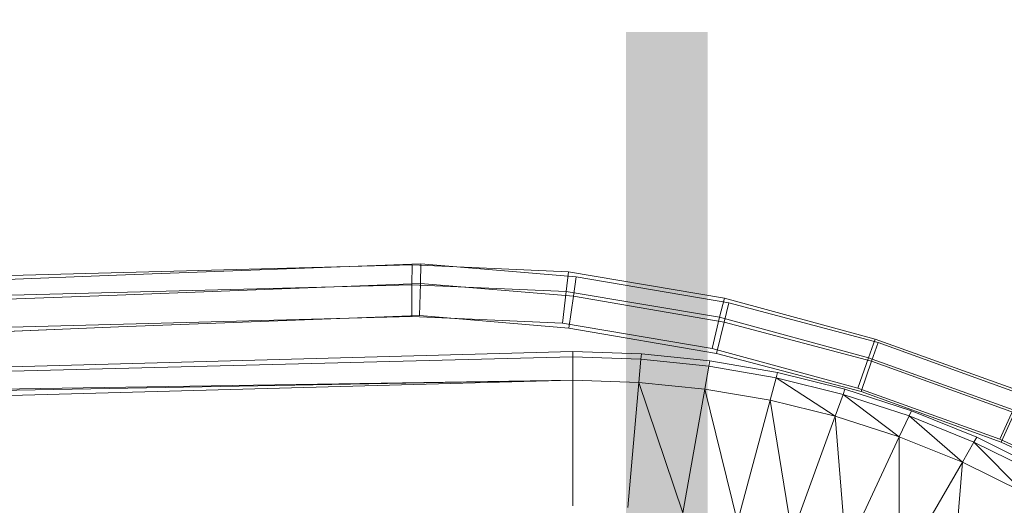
# Model space of a CAD drawing. Header units: metres. Extents: x 391.1 to 427.5, y 12.8 to 28.4.
# Tile 165 of 234: x 407.769 to 407.98, y 26.588 to 26.692. Entities that reach past the tile are written whole.
import ezdxf

# ---------------------------------------------------------------- set-up
doc = ezdxf.new("R2010")
doc.units = ezdxf.units.M
doc.layers.add('A-DETL-____-MBND', color=7, linetype='Continuous', lineweight=18)
doc.layers.add('E-LITE-EQPM-IDEN', color=7, linetype='Continuous', lineweight=30)
doc.styles.add('Tahoma_4', font='tahoma.ttf', dxfattribs={"height": 0.15})

# ---------------------------------------------------------------- blocks, each defined once
blk = doc.blocks.new('Family - Inodor PA-152192-03_ENLLUMENAT_P0A')
at = {"layer": 'A-DETL-____-MBND', "color": 253, "true_color": 0xaaaaaa}
for p, q in [((0.47654, 0.38648), (0.31954, 0.38234)), ((0.47654, 0.38648), (0.31954, 0.38234)), ((0.41325, 0.38426), (0.47842, 0.38674)), ((0.41325, 0.38426), (0.47842, 0.38674)), ((0.4765, 0.38225), (0.47654, 0.38648)), ((0.47654, 0.38648), (0.4765, 0.38225)), ((0.51003, 0.38501), (0.47654, 0.38648)), ((0.51003, 0.38501), (0.47654, 0.38648)), ((0.47831, 0.38251), (0.47842, 0.38674)), ((0.47842, 0.38674), (0.47831, 0.38251)), ((0.47842, 0.38674), (0.51167, 0.38396)), ((0.47842, 0.38674), (0.51167, 0.38396)), ((0.22275, 0.37687), (0.41325, 0.38426)), ((0.22275, 0.37687), (0.41325, 0.38426)), ((0.50954, 0.3808), (0.51003, 0.38501)), ((0.51003, 0.38501), (0.50954, 0.3808)), ((0.54336, 0.3794), (0.51003, 0.38501)), ((0.54336, 0.3794), (0.51003, 0.38501)), ((0.51107, 0.37977), (0.51167, 0.38396)), ((0.51167, 0.38396), (0.51107, 0.37977)), ((0.51167, 0.38396), (0.5443, 0.37834)), ((0.51167, 0.38396), (0.5443, 0.37834)), ((0.4765, 0.38225), (0.31971, 0.37812)), ((0.4765, 0.38225), (0.31971, 0.37812)), ((0.41343, 0.38004), (0.47831, 0.38251)), ((0.41343, 0.38004), (0.47831, 0.38251)), ((0.47644, 0.37541), (0.4765, 0.38225)), ((0.4765, 0.38225), (0.47644, 0.37541)), ((0.50954, 0.3808), (0.4765, 0.38225)), ((0.50954, 0.3808), (0.4765, 0.38225)), ((0.47814, 0.37566), (0.47831, 0.38251)), ((0.47831, 0.38251), (0.47814, 0.37566)), ((0.47831, 0.38251), (0.51107, 0.37977)), ((0.47831, 0.38251), (0.51107, 0.37977)), ((0.22322, 0.37265), (0.41343, 0.38004)), ((0.22322, 0.37265), (0.41343, 0.38004)), ((0.50874, 0.37399), (0.50954, 0.3808)), ((0.50954, 0.3808), (0.50874, 0.37399)), ((0.54235, 0.37527), (0.50954, 0.3808)), ((0.54235, 0.37527), (0.50954, 0.3808)), ((0.51011, 0.37298), (0.51107, 0.37977)), ((0.51107, 0.37977), (0.51011, 0.37298)), ((0.51107, 0.37977), (0.5433, 0.37421)), ((0.51107, 0.37977), (0.5433, 0.37421)), ((0.54235, 0.37527), (0.54336, 0.3794)), ((0.54336, 0.3794), (0.54235, 0.37527)), ((0.57561, 0.3706), (0.54336, 0.3794)), ((0.57561, 0.3706), (0.54336, 0.3794)), ((0.5433, 0.37421), (0.5443, 0.37834)), ((0.5443, 0.37834), (0.5433, 0.37421)), ((0.5443, 0.37834), (0.57625, 0.3699)), ((0.5443, 0.37834), (0.57625, 0.3699)), ((0.47644, 0.37541), (0.31998, 0.37128)), ((0.47644, 0.37541), (0.31998, 0.37128)), ((0.47814, 0.37566), (0.41372, 0.3732)), ((0.47814, 0.37566), (0.41372, 0.3732)), ((0.47814, 0.37566), (0.41372, 0.3732)), ((0.41372, 0.3732), (0.47814, 0.37566)), ((0.50874, 0.37399), (0.47644, 0.37541)), ((0.50874, 0.37399), (0.47644, 0.37541)), ((0.51011, 0.37298), (0.47814, 0.37566)), ((0.51011, 0.37298), (0.47814, 0.37566)), ((0.51011, 0.37298), (0.47814, 0.37566)), ((0.47814, 0.37566), (0.51011, 0.37298)), ((0.54073, 0.3686), (0.54235, 0.37527)), ((0.54235, 0.37527), (0.54073, 0.3686)), ((0.57421, 0.36659), (0.54235, 0.37527)), ((0.57421, 0.36659), (0.54235, 0.37527)), ((0.41372, 0.3732), (0.22397, 0.36584)), ((0.41372, 0.3732), (0.22397, 0.36584)), ((0.41372, 0.3732), (0.22397, 0.36584)), ((0.22397, 0.36584), (0.41372, 0.3732)), ((0.54073, 0.3686), (0.50874, 0.37399)), ((0.54073, 0.3686), (0.50874, 0.37399)), ((0.54169, 0.36754), (0.5433, 0.37421)), ((0.5433, 0.37421), (0.54169, 0.36754)), ((0.5433, 0.37421), (0.57486, 0.36588)), ((0.5433, 0.37421), (0.57486, 0.36588)), ((0.54169, 0.36754), (0.51011, 0.37298)), ((0.54169, 0.36754), (0.51011, 0.37298)), ((0.54169, 0.36754), (0.51011, 0.37298)), ((0.51011, 0.37298), (0.54169, 0.36754)), ((0.57421, 0.36659), (0.57561, 0.3706)), ((0.57561, 0.3706), (0.57421, 0.36659)), ((0.57486, 0.36588), (0.57625, 0.3699)), ((0.57625, 0.3699), (0.57486, 0.36588)), ((0.60692, 0.35938), (0.57561, 0.3706)), ((0.60692, 0.35938), (0.57561, 0.3706)), ((0.57625, 0.3699), (0.60725, 0.35872)), ((0.57625, 0.3699), (0.60725, 0.35872)), ((0.00127, 0.35389), (0.51095, 0.36797)), ((0.51095, 0.36678), (0.00127, 0.35389)), ((0.51095, 0.36797), (0.52561, 0.36747)), ((0.51095, 0.36678), (0.51095, 0.36797)), ((0.52551, 0.36629), (0.51095, 0.36678)), ((0.51095, 0.36184), (0.51095, 0.36678)), ((0.52561, 0.36747), (0.52551, 0.36629)), ((0.52561, 0.36747), (0.54023, 0.36596)), ((0.57194, 0.36009), (0.54073, 0.3686)), ((0.57194, 0.36009), (0.54073, 0.3686)), ((0.57262, 0.35938), (0.54169, 0.36754)), ((0.57262, 0.35938), (0.54169, 0.36754)), ((0.57262, 0.35938), (0.54169, 0.36754)), ((0.54169, 0.36754), (0.57262, 0.35938)), ((0.52551, 0.36629), (0.52508, 0.36136)), ((0.54002, 0.36479), (0.52551, 0.36629)), ((0.54002, 0.36479), (0.53917, 0.35992)), ((0.54023, 0.36596), (0.54002, 0.36479)), ((0.55446, 0.36229), (0.54002, 0.36479)), ((0.54023, 0.36596), (0.55477, 0.36344)), ((0.57194, 0.36009), (0.57421, 0.36659)), ((0.57421, 0.36659), (0.57194, 0.36009)), ((0.57262, 0.35938), (0.57486, 0.36588)), ((0.57486, 0.36588), (0.57262, 0.35938)), ((0.60515, 0.3555), (0.57421, 0.36659)), ((0.60515, 0.3555), (0.57421, 0.36659)), ((0.57486, 0.36588), (0.60549, 0.35484)), ((0.57486, 0.36588), (0.60549, 0.35484)), ((0.55477, 0.36344), (0.55446, 0.36229)), ((0.55477, 0.36344), (0.56917, 0.35988)), ((0.51095, 0.36184), (0.00127, 0.35389)), ((0.51095, 0.36184), (0.00127, 0.35271)), ((0.51095, 0.36184), (0.00127, 0.34776)), ((0.52508, 0.36136), (0.51095, 0.36184)), ((0.51095, 0.36184), (0.51095, 0.33495)), ((0.52508, 0.36136), (0.52273, 0.33457)), ((0.53917, 0.35992), (0.52508, 0.36136)), ((0.53449, 0.33342), (0.52508, 0.36136)), ((0.55446, 0.36229), (0.55318, 0.35751)), ((0.56877, 0.35877), (0.55446, 0.36229)), ((0.56708, 0.35412), (0.55446, 0.36229)), ((0.53917, 0.35992), (0.53449, 0.33342)), ((0.55318, 0.35751), (0.53917, 0.35992)), ((0.54621, 0.3315), (0.53917, 0.35992)), ((0.56877, 0.35877), (0.56708, 0.35412)), ((0.56917, 0.35988), (0.56877, 0.35877)), ((0.58289, 0.3542), (0.56877, 0.35877)), ((0.5808, 0.34971), (0.56877, 0.35877)), ((0.56917, 0.35988), (0.5834, 0.35527)), ((0.6023, 0.34921), (0.57194, 0.36009)), ((0.6023, 0.34921), (0.57194, 0.36009)), ((0.60263, 0.34856), (0.57262, 0.35938)), ((0.60263, 0.34856), (0.57262, 0.35938)), ((0.60263, 0.34856), (0.57262, 0.35938)), ((0.57262, 0.35938), (0.60263, 0.34856)), ((0.55318, 0.35751), (0.54621, 0.3315)), ((0.56708, 0.35412), (0.55318, 0.35751)), ((0.55786, 0.32879), (0.55318, 0.35751)), ((0.56708, 0.35412), (0.55786, 0.32879)), ((0.5808, 0.34971), (0.56708, 0.35412)), ((0.5694, 0.32526), (0.56708, 0.35412)), ((0.58289, 0.3542), (0.5808, 0.34971)), ((0.5834, 0.35527), (0.58289, 0.3542)), ((0.59678, 0.34858), (0.58289, 0.3542)), ((0.58289, 0.3542), (0.59431, 0.34429)), ((0.5834, 0.35527), (0.59737, 0.3496)), ((0.6023, 0.34921), (0.60515, 0.3555)), ((0.60515, 0.3555), (0.6023, 0.34921)), ((0.60263, 0.34856), (0.60549, 0.35484)), ((0.60549, 0.35484), (0.60263, 0.34856)), ((0.5808, 0.34971), (0.5694, 0.32526)), ((0.58079, 0.32087), (0.5808, 0.34971)), ((0.59431, 0.34429), (0.5808, 0.34971)), ((0.59678, 0.34858), (0.59431, 0.34429)), ((0.59737, 0.3496), (0.59678, 0.34858)), ((0.61033, 0.34184), (0.59678, 0.34858)), ((0.59678, 0.34858), (0.60749, 0.33779)), ((0.59737, 0.3496), (0.61101, 0.34281)), ((0.63148, 0.33571), (0.6023, 0.34921)), ((0.63148, 0.33571), (0.6023, 0.34921)), ((0.63146, 0.33517), (0.60263, 0.34856)), ((0.63146, 0.33517), (0.60263, 0.34856)), ((0.63146, 0.33517), (0.60263, 0.34856)), ((0.60263, 0.34856), (0.63146, 0.33517)), ((0.59431, 0.34429), (0.58079, 0.32087)), ((0.59196, 0.31561), (0.59431, 0.34429)), ((0.60749, 0.33779), (0.59431, 0.34429))]:
    blk.add_line(p, q, dxfattribs=at)
blk = doc.blocks.new('LONDR55-XX_ZZ-ARQ-CAA-M3D-Londres55_ifc-1-03_ENLLUMENAT_P0A')
at = {"layer": 'A-DETL-____-MBND', "color": 253, "lineweight": 18, "true_color": 0xaaaaaa}
blk.add_blockref('Family - Inodor PA-152192-03_ENLLUMENAT_P0A', (407.37693, 26.25274), dxfattribs=at)

msp = doc.modelspace()

# ---------------------------------------------------------------- block references
at = {"lineweight": 5}
msp.add_blockref('LONDR55-XX_ZZ-ARQ-CAA-M3D-Londres55_ifc-1-03_ENLLUMENAT_P0A', (0, 0), dxfattribs=at)

# ---------------------------------------------------------------- texts
at = {"layer": 'E-LITE-EQPM-IDEN', "insert": (407.88187, 26.68902), "char_height": 0.15, "width": 0.8097044, "attachment_point": 1, "style": 'Tahoma_4'}
msp.add_mtext('LA27.8.', dxfattribs=at)

doc.saveas('drawing.dxf')
